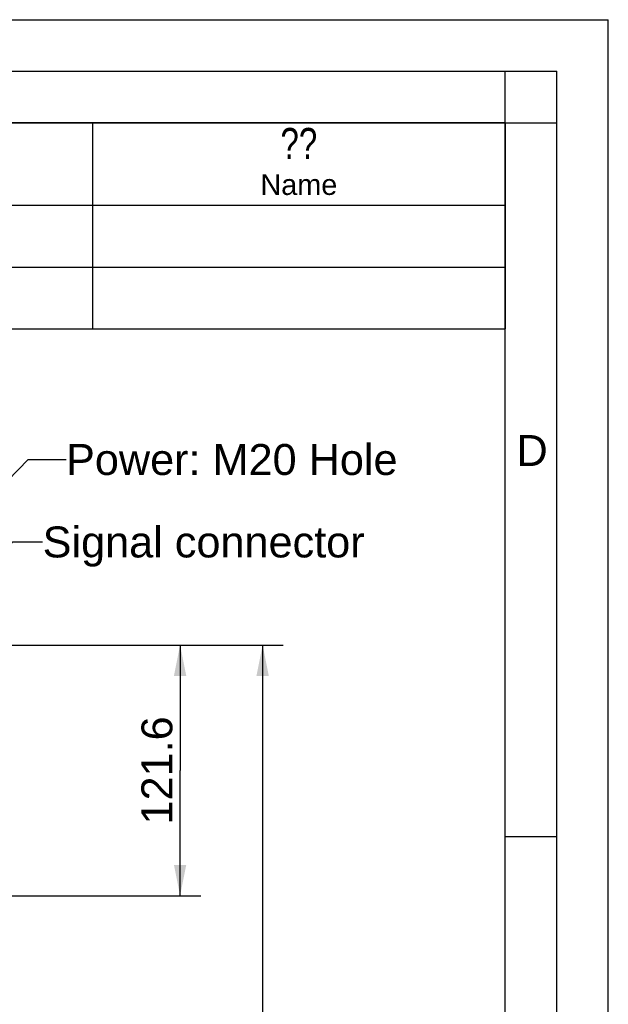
# Model space of a CAD drawing. Header units: millimetres. Extents: x 0 to 420, y 0 to 297.
# Tile 63 of 63: x 363 to 420, y 201 to 297. Entities that reach past the tile are written whole.
import ezdxf

# ---------------------------------------------------------------- set-up
doc = ezdxf.new("R2010")
doc.units = ezdxf.units.MM
doc.header["$LTSCALE"] = 23.1
doc.layers.get('0').update_dxf_attribs({"linetype": 'CONTINUOUS'})
doc.layers.add('DETAIL', color=7, linetype='CONTINUOUS')
doc.layers.add('DIMENSION', color=7, linetype='CONTINUOUS')
doc.styles.get("Standard").update_dxf_attribs({"font": 'arial.ttf'})
doc.styles.add('TEXTSTYLE_2', font='arial.ttf')
doc.styles.add('TEXTSTYLE_5', font='txt', dxfattribs={"width": 0.8})
doc.dimstyles.new('DIMSTYLE_14', dxfattribs={"dimtxt": 3, "dimasz": 3, "dimexe": 0.18, "dimexo": 0.0625, "dimgap": 0.09, "dimtad": 1, "dimdec": 1, "dimlfac": 5, "dimdsep": 46, "dimtxsty": 'STANDARD', "dimblk": '_FILLED', "dimblk1": '_FILLED', "dimblk2": '_FILLED', "dimcen": 0.09, "dimadec": 0, "dimazin": 0, "dimtp": 0.8, "dimtm": 0.8, "dimtfac": 1, "dimtdec": 1, "dimtofl": 0, "dimtmove": 0, "dimatfit": 3, "dimldrblk": '_FILLED', "dimfxl": 1, "dimtolj": 1, "dimarcsym": 0})
doc.dimstyles.new('DIMSTYLE_15', dxfattribs={"dimtxt": 3, "dimasz": 3, "dimexe": 0.18, "dimexo": 0.0625, "dimgap": 0.09, "dimtad": 1, "dimdec": 1, "dimlfac": 5, "dimdsep": 46, "dimtxsty": 'STANDARD', "dimblk": '_FILLED', "dimblk1": '_FILLED', "dimblk2": '_FILLED', "dimcen": 0.09, "dimadec": 0, "dimazin": 0, "dimtp": 0.5, "dimtm": 0.5, "dimtfac": 1, "dimtdec": 1, "dimtofl": 0, "dimtmove": 0, "dimatfit": 3, "dimldrblk": '_FILLED', "dimfxl": 1, "dimtolj": 1, "dimarcsym": 0})
doc.dimstyles.get("Standard").update_dxf_attribs({"dimtxt": 3, "dimasz": 3, "dimexe": 0.18, "dimexo": 0.0625, "dimgap": 0.09, "dimtad": 1, "dimdec": 3, "dimdsep": 46, "dimtxsty": 'STANDARD', "dimblk": '_FILLED', "dimblk1": '_FILLED', "dimblk2": '_FILLED', "dimcen": 0.09, "dimadec": 0, "dimazin": 0, "dimtol": 1, "dimtp": 0.001, "dimtm": 0.001, "dimtfac": 1, "dimtdec": 3, "dimtofl": 0, "dimtmove": 0, "dimatfit": 3, "dimldrblk": '_FILLED', "dimfxl": 1, "dimtolj": 1, "dimarcsym": 0})

# ---------------------------------------------------------------- blocks, each defined once
blk = doc.blocks.new('_FILLED')
at = {"color": 0, "linetype": 'BYBLOCK'}
blk.add_solid([(0, 0), (-1, 0.2), (-1, -0.2)], dxfattribs=at)
blk = doc.blocks.new('*D20')
at = {"layer": 'DIMENSION', "color": 2, "linetype": 'CONTINUOUS'}
for p, q in [((341.759, 236.337), (388.487, 236.337)), ((386.487, 236.337), (386.487, 193.574)), ((386.487, 150.812), (386.487, 193.574)), ((369.467, 150.812), (388.487, 150.812))]:
    blk.add_line(p, q, dxfattribs=at)
at = {"layer": 'DIMENSION', "color": 2, "linetype": 'CONTINUOUS', "xscale": 3, "yscale": 3, "zscale": 3}
for p, rotation in [((386.487, 236.337), 90), ((386.487, 150.812), 270)]:
    blk.add_blockref('_FILLED', p, dxfattribs=dict(at, rotation=rotation))
at = {"layer": 'DIMENSION', "color": 2, "linetype": 'CONTINUOUS', "insert": (382.737, 193.574), "char_height": 3, "width": 13.27138, "attachment_point": 2, "rotation": 90, "line_spacing_factor": 0.9}
blk.add_mtext('(427.6)', dxfattribs=at)
blk = doc.blocks.new('*D21')
at = {"layer": 'DIMENSION', "color": 2, "linetype": 'CONTINUOUS'}
for p, q in [((341.759, 236.337), (380.487, 236.337)), ((378.487, 236.337), (378.487, 224.174)), ((378.487, 212.012), (378.487, 224.174)), ((351.867, 212.012), (380.487, 212.012))]:
    blk.add_line(p, q, dxfattribs=at)
at = {"layer": 'DIMENSION', "color": 2, "linetype": 'CONTINUOUS', "xscale": 3, "yscale": 3, "zscale": 3}
for p, rotation in [((378.487, 236.337), 90), ((378.487, 212.012), 270)]:
    blk.add_blockref('_FILLED', p, dxfattribs=dict(at, rotation=rotation))
at = {"layer": 'DIMENSION', "color": 2, "linetype": 'CONTINUOUS', "insert": (374.737, 224.174), "char_height": 3, "width": 10.48327, "attachment_point": 2, "rotation": 90, "line_spacing_factor": 0.9}
blk.add_mtext('121.6', dxfattribs=at)

msp = doc.modelspace()

# ---------------------------------------------------------------- linework, layer by layer
at = {"color": 2, "linetype": 'CONTINUOUS'}
for p, q in [((0, 297), (420, 297)), ((420, 0), (420, 297)), ((20, 292), (415, 292)), ((410.00692, 286.94178), (410.00692, 291.94178)), ((415, 5), (415, 292)), ((235.00001, 286.99996), (410.00001, 286.99996)), ((370.00001, 286.99996), (370.00001, 266.99996)), ((409.97544, 287.00525), (414.97544, 287.00525)), ((410.00001, 286.99996), (410.00001, 266.99996)), ((235.00001, 278.99996), (410.00001, 278.99996)), ((235.00001, 272.99996), (410.00001, 272.99996)), ((235.00001, 266.99996), (410.00001, 266.99996)), ((410, 217.75), (415, 217.75))]:
    msp.add_line(p, q, dxfattribs=at)
at = {"color": 7, "linetype": 'CONTINUOUS'}
for p, q in [((410, 287), (25, 287)), ((410, 10), (410, 287))]:
    msp.add_line(p, q, dxfattribs=at)

# ---------------------------------------------------------------- texts
at = {"color": 2, "linetype": 'CONTINUOUS', "insert": (411.10333, 256.7095), "char_height": 3, "width": 3.0223048, "attachment_point": 1, "line_spacing_factor": 0.9, "style": 'TEXTSTYLE_2'}
msp.add_mtext('D', dxfattribs=at)
at = {"layer": 'DETAIL', "color": 2, "linetype": 'CONTINUOUS', "attachment_point": 2, "line_spacing_factor": 0.9}
for s, insert, char_height, width, style in [('?? ', (390.00001, 286.49996), 3, 7.2, 'TEXTSTYLE_5'), ('Name', (390.00001, 281.99996), 2, 7.4423792, 'TEXTSTYLE_2')]:
    msp.add_mtext(s, dxfattribs=dict(at, insert=insert, char_height=char_height, width=width, style=style))
at = {"layer": 'DETAIL', "color": 2, "linetype": 'CONTINUOUS', "char_height": 3, "attachment_point": 1, "line_spacing_factor": 0.9}
for s, insert, width in [('Power: M20 Hole', (367.42843, 255.83662), 32.0966543), ('Signal connector', (365.16123, 247.83662), 31.2379182)]:
    msp.add_mtext(s, dxfattribs=dict(at, insert=insert, width=width))

# ---------------------------------------------------------------- dimensions: what is measured, and where the dimension line sits
at = {"layer": 'DIMENSION', "color": 2, "linetype": 'CONTINUOUS'}
dim = msp.add_linear_dim(base=(386.48653, 150.81169), p1=(341.75912, 236.33662), p2=(369.46653, 150.81169), angle=270, text='(<>)', dimstyle='DIMSTYLE_14', dxfattribs=at)
dim.commit()
dim.dimension.update_dxf_attribs({"geometry": '*D20', "text_midpoint": (385.56701, 191.61661), "dimtype": 160})
dim = msp.add_linear_dim(base=(378.48653, 212.01169), p1=(341.75912, 236.33662), p2=(351.86653, 212.01169), angle=270, dimstyle='DIMSTYLE_15', dxfattribs=at)
dim.commit()
dim.dimension.update_dxf_attribs({"geometry": '*D21', "text_midpoint": (378.58517, 219.48815), "dimtype": 160})

# ---------------------------------------------------------------- leaders
at = {"layer": 'DETAIL', "color": 2, "linetype": 'CONTINUOUS'}
for points in [[(334.32565, 224.07885), (363.74705, 254.33662), (367.42843, 254.33662)], [(341.83675, 222.70178), (362.26409, 246.33662), (365.16123, 246.33662)]]:
    msp.add_leader(points, dimstyle='STANDARD', override={"dimtad": 0, "dimldrblk": 'DOT'}, dxfattribs=at)

doc.saveas('drawing.dxf')
